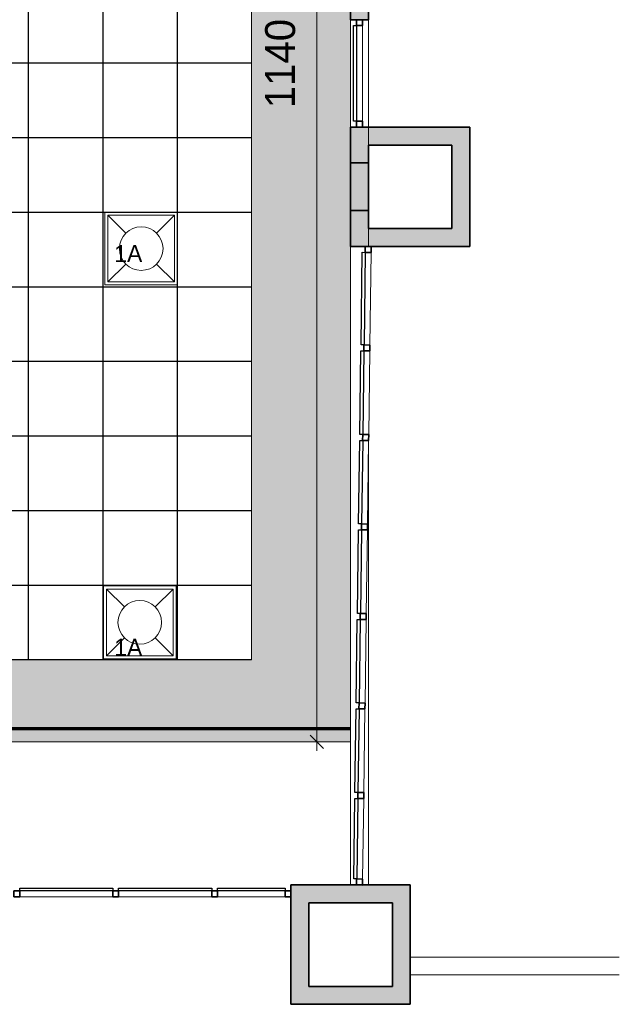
# Model space of a CAD drawing. Header units: metres. Extents: x -31 to 96, y -24 to 31.
# Tile 128 of 155: x 19.94 to 24.97, y -13.51 to -5.26. Entities that reach past the tile are written whole.
import ezdxf

# ---------------------------------------------------------------- set-up
doc = ezdxf.new("R2010")
doc.units = ezdxf.units.M
for name, color, linetype, lineweight in [('A-ANNO-DIMS', 211, 'Continuous', 9), ('A-ANNO-DIMS-75', 211, 'Continuous', 9), ('A-CLNG', 13, 'Continuous', 18), ('A-CLNG-PATT', 13, 'Continuous', 18), ('A-DETL-WIDE', 214, 'Continuous', 70), ('A-FLOR', 192, 'Continuous', 18), ('A-GLAZ-CURT', 52, 'Continuous', 18), ('A-GLAZ-CWMG', 51, 'Continuous', 18), ('A-WALL', 113, 'Continuous', 18), ('A-WALL-PATT', 111, 'Continuous', 35), ('E-LITE-EQPM', 33, 'Continuous', 18), ('G-ANNO-TEXT', 231, 'Continuous', 9)]:
    doc.layers.add(name, color=color, linetype=linetype, lineweight=lineweight)
doc.styles.add('Century Gothic', font='GOTHIC.TTF', dxfattribs={"height": 0.143711})
doc.styles.add('Century Gothic_1', font='GOTHIC.TTF', dxfattribs={"height": 0.251495})
doc.dimstyles.new('_Cotas_detalhamento_3_5_mm', dxfattribs={"dimscale": 0.3048, "dimtxt": 0.2625, "dimasz": 0.369094, "dimexe": 0.246063, "dimexo": 0.738189, "dimgap": 0.369094, "dimtad": 1, "dimdec": 0, "dimlfac": 100, "dimzin": 0, "dimdsep": 46, "dimtxsty": 'Century Gothic_1', "dimblk1": 'OBLIQUE', "dimblk2": 'OBLIQUE', "dimsah": 1, "dimcen": 0.09, "dimdle": 0.246063, "dimazin": 0, "dimtfac": 1, "dimtdec": 4, "dimtix": 1, "dimtmove": 0, "dimatfit": 3, "dimfxl": 1, "dimtvp": 1, "dimtolj": 1, "dimtzin": 0, "dimarcsym": 2})

# ---------------------------------------------------------------- blocks, each defined once
blk = doc.blocks.new('Montante retangular - 50 x 150 mm-1159002-PLANTA DE TETO - LUMINOTÉCNICO')
at = {"layer": 'A-GLAZ-CWMG'}
blk.add_line((22.8749, -7.9904), (22.8855, -7.2149), dxfattribs=at)
blk = doc.blocks.new('Montante retangular - 50 x 150 mm-965655-PLANTA DE TETO - LUMINOTÉCNICO')
at = {"layer": 'A-GLAZ-CWMG'}
blk.add_line((22.8134, -12.4649), (22.8227, -11.79), dxfattribs=at)
blk = doc.blocks.new('Montante retangular - 50 x 150 mm-965672-PLANTA DE TETO - LUMINOTÉCNICO')
at = {"layer": 'A-GLAZ-CWMG'}
blk.add_line((22.8234, -11.74), (22.833, -11.0401), dxfattribs=at)
blk = doc.blocks.new('Montante retangular - 50 x 150 mm-1803036-PLANTA DE TETO - LUMINOTÉCNICO')
at = {"layer": 'A-GLAZ-CWMG', "lineweight": 35}
for p, q in [((-0.05, 0.025), (0, 0.025)), ((-0.05, -0.025), (-0.05, 0.025)), ((0, 0.025), (0, -0.025)), ((0, -0.025), (-0.05, -0.025))]:
    blk.add_line(p, q, dxfattribs=at)
blk = doc.blocks.new('Montante retangular - 50 x 150 mm-941949-PLANTA DE TETO - LUMINOTÉCNICO')
at = {"layer": 'A-GLAZ-CWMG'}
blk.add_line((22.8127, -6.1146), (22.8127, -5.3146), dxfattribs=at)
blk = doc.blocks.new('Montante retangular - 50 x 150 mm-1802837-PLANTA DE TETO - LUMINOTÉCNICO')
at = {"layer": 'A-GLAZ-CWMG', "lineweight": 35}
for p, q in [((-0.05, 0.025), (0, 0.025)), ((-0.05, -0.025), (-0.05, 0.025)), ((0, 0.025), (0, -0.025)), ((0, -0.025), (-0.05, -0.025))]:
    blk.add_line(p, q, dxfattribs=at)
blk = doc.blocks.new('Painel do sistema - Envidraçado-165823-PLANTA DE TETO - LUMINOTÉCNICO')
at = {"layer": 'A-GLAZ-CURT', "lineweight": 25}
for p, q in [((-0.39, 0.0245), (-0.39, 0.0495)), ((-0.39, 0.0495), (0.39, 0.0495)), ((0.39, 0.0245), (-0.39, 0.0245)), ((0.39, 0.0495), (0.39, 0.0245))]:
    blk.add_line(p, q, dxfattribs=at)
blk = doc.blocks.new('Painel do sistema - Envidraçado-2051386-PLANTA DE TETO - LUMINOTÉCNICO')
at = {"layer": 'A-GLAZ-CURT', "lineweight": 25}
for p, q in [((-0.2825, 0.0245), (-0.2825, 0.0495)), ((-0.2825, 0.0495), (0.2825, 0.0495)), ((0.2825, 0.0245), (-0.2825, 0.0245)), ((0.2825, 0.0495), (0.2825, 0.0245))]:
    blk.add_line(p, q, dxfattribs=at)
blk = doc.blocks.new('Montante retangular - 50 x 150 mm-165979-PLANTA DE TETO - LUMINOTÉCNICO')
at = {"layer": 'A-GLAZ-CWMG', "lineweight": 35}
for p, q in [((0, 0.025), (-0.05, 0.025)), ((-0.05, 0.025), (-0.05, -0.025)), ((0, -0.025), (0, 0.025)), ((-0.05, -0.025), (0, -0.025))]:
    blk.add_line(p, q, dxfattribs=at)
blk = doc.blocks.new('Montante retangular - 50 x 150 mm-165977-PLANTA DE TETO - LUMINOTÉCNICO')
at = {"layer": 'A-GLAZ-CWMG', "lineweight": 35}
for p, q in [((0.025, 0.025), (-0.025, 0.025)), ((-0.025, 0.025), (-0.025, -0.025)), ((0.025, -0.025), (0.025, 0.025)), ((-0.025, -0.025), (0.025, -0.025))]:
    blk.add_line(p, q, dxfattribs=at)
blk = doc.blocks.new('Montante retangular - 50 x 150 mm-165958-PLANTA DE TETO - LUMINOTÉCNICO')
at = {"layer": 'A-GLAZ-CWMG'}
blk.add_line((1.1077, -12.6146), (1.8877, -12.6146), dxfattribs=at)
blk = doc.blocks.new('Montante retangular - 50 x 150 mm-2051384-PLANTA DE TETO - LUMINOTÉCNICO')
at = {"layer": 'A-GLAZ-CWMG'}
blk.add_line((21.5977, -12.6146), (22.1627, -12.6146), dxfattribs=at)
blk = doc.blocks.new('Painel do sistema - Envidraçado-1803037-PLANTA DE TETO - LUMINOTÉCNICO')
at = {"layer": 'A-GLAZ-CURT', "lineweight": 25}
for p, q in [((-0.3375, 0.0245), (-0.3375, 0.0495)), ((-0.3375, 0.0495), (0.3375, 0.0495)), ((0.3375, 0.0245), (-0.3375, 0.0245)), ((0.3375, 0.0495), (0.3375, 0.0245))]:
    blk.add_line(p, q, dxfattribs=at)
blk = doc.blocks.new('Painel do sistema - Envidraçado-1803038-PLANTA DE TETO - LUMINOTÉCNICO')
at = {"layer": 'A-GLAZ-CURT', "lineweight": 25}
for p, q in [((-0.35, 0.0245), (-0.35, 0.0495)), ((-0.35, 0.0495), (0.35, 0.0495)), ((0.35, 0.0245), (-0.35, 0.0245)), ((0.35, 0.0495), (0.35, 0.0245))]:
    blk.add_line(p, q, dxfattribs=at)
blk = doc.blocks.new('Painel do sistema - Envidraçado-1803039-PLANTA DE TETO - LUMINOTÉCNICO')
at = {"layer": 'A-GLAZ-CURT', "lineweight": 25}
for p, q in [((-0.3878, 0.0245), (-0.3878, 0.0495)), ((-0.3878, 0.0495), (0.3878, 0.0495)), ((0.3878, 0.0245), (-0.3878, 0.0245)), ((0.3878, 0.0495), (0.3878, 0.0245))]:
    blk.add_line(p, q, dxfattribs=at)
blk = doc.blocks.new('Montante retangular - 50 x 150 mm-1803040-PLANTA DE TETO - LUMINOTÉCNICO')
at = {"layer": 'A-GLAZ-CWMG', "lineweight": 35}
for p, q in [((0, 0.025), (-0.05, 0.025)), ((-0.05, 0.025), (-0.05, -0.025)), ((0, -0.025), (0, 0.025)), ((-0.05, -0.025), (0, -0.025))]:
    blk.add_line(p, q, dxfattribs=at)
blk = doc.blocks.new('Montante retangular - 50 x 150 mm-1803035-PLANTA DE TETO - LUMINOTÉCNICO')
at = {"layer": 'A-GLAZ-CWMG', "lineweight": 35}
for p, q in [((0.025, 0.025), (-0.025, 0.025)), ((-0.025, 0.025), (-0.025, -0.025)), ((0.025, -0.025), (0.025, 0.025)), ((-0.025, -0.025), (0.025, -0.025))]:
    blk.add_line(p, q, dxfattribs=at)
blk = doc.blocks.new('Painel do sistema - Envidraçado-1802891-PLANTA DE TETO - LUMINOTÉCNICO')
at = {"layer": 'A-GLAZ-CURT', "lineweight": 25}
for p, q in [((-0.4, 0.0245), (-0.4, 0.0495)), ((-0.4, 0.0495), (0.4, 0.0495)), ((0.4, 0.0245), (-0.4, 0.0245)), ((0.4, 0.0495), (0.4, 0.0245))]:
    blk.add_line(p, q, dxfattribs=at)
blk = doc.blocks.new('Montante retangular - 50 x 150 mm-1802839-PLANTA DE TETO - LUMINOTÉCNICO')
at = {"layer": 'A-GLAZ-CWMG', "lineweight": 35}
for p, q in [((0, 0.025), (-0.05, 0.025)), ((-0.05, 0.025), (-0.05, -0.025)), ((0, -0.025), (0, 0.025)), ((-0.05, -0.025), (0, -0.025))]:
    blk.add_line(p, q, dxfattribs=at)
blk = doc.blocks.new('Luminária comercial - Parabólica quadrada - 0600x0600 mm_2 Lâmpadas_ - 120V-V49-PLANTA DE TETO - LUMINOTÉCNICO')
at = {"layer": 'E-LITE-EQPM', "color": 84}
for p, q in [((-0.2981, 0.3389), (-0.2981, -0.2199)), ((0.2607, 0.3389), (-0.2981, 0.3389)), ((-0.2981, 0.3389), (-0.148, 0.1888)), ((0.2607, 0.3389), (-0.2981, 0.3389)), ((-0.2981, 0.3389), (-0.2981, -0.2199)), ((0.1106, 0.1888), (0.2607, 0.3389)), ((0.2607, -0.2199), (0.2607, 0.3389)), ((0.2607, -0.2199), (0.2607, 0.3389)), ((-0.148, -0.0698), (-0.2981, -0.2199)), ((0.2607, -0.2199), (0.1106, -0.0698)), ((-0.2981, -0.2199), (0.2607, -0.2199)), ((-0.2981, -0.2199), (0.2607, -0.2199))]:
    blk.add_line(p, q, dxfattribs=at)
for start, end in [(0, 180), (180, 0)]:
    blk.add_arc((-0.0187, 0.0595), 0.1829, start, end, dxfattribs=at)
blk = doc.blocks.new('Luminária comercial - Parabólica quadrada - 0600x0600 mm_2 Lâmpadas_ - 120V-V47-PLANTA DE TETO - LUMINOTÉCNICO')
at = {"layer": 'E-LITE-EQPM', "color": 84}
for p, q in [((-0.2981, -0.3389), (-0.2981, 0.2199)), ((-0.2981, 0.2199), (0.2607, 0.2199)), ((-0.148, 0.0698), (-0.2981, 0.2199)), ((-0.2981, -0.3389), (-0.2981, 0.2199)), ((-0.2981, 0.2199), (0.2607, 0.2199)), ((0.2607, 0.2199), (0.1106, 0.0698)), ((0.2607, 0.2199), (0.2607, -0.3389)), ((0.2607, 0.2199), (0.2607, -0.3389)), ((-0.2981, -0.3389), (-0.148, -0.1888)), ((0.1106, -0.1888), (0.2607, -0.3389)), ((0.2607, -0.3389), (-0.2981, -0.3389)), ((0.2607, -0.3389), (-0.2981, -0.3389))]:
    blk.add_line(p, q, dxfattribs=at)
for start, end in [(360, 180), (180, 360)]:
    blk.add_arc((-0.0187, -0.0595), 0.1829, start, end, dxfattribs=at)
blk = doc.blocks.new('DIMBLOCK13-PLANTA DE TETO - LUMINOTÉCNICO')
at = {"layer": 'A-ANNO-DIMS-75'}
for p, q in [((22.6172, 0.0854), (22.3555, 0.0854)), ((22.4305, 0.1604), (22.4305, -11.3896)), ((22.4305, 0.0854), (22.6172, 0.0854)), ((22.285, -11.3146), (22.5055, -11.3146)), ((22.4305, -11.3146), (22.285, -11.3146))]:
    blk.add_line(p, q, dxfattribs=at)
at = {"layer": 'A-ANNO-DIMS-75', "lineweight": 18}
for p, q in [((22.4305, 0.0854), (22.3742, 0.1417)), ((22.4305, 0.0854), (22.4867, 0.0292)), ((22.4305, -11.3146), (22.3742, -11.2583)), ((22.4305, -11.3146), (22.4867, -11.3708))]:
    blk.add_line(p, q, dxfattribs=at)
at = {"layer": 'A-ANNO-DIMS-75', "color": 0, "insert": (21.9957, -6.0063), "char_height": 0.25149, "width": 0.94, "attachment_point": 1, "rotation": 90, "line_spacing_factor": 0.984117, "style": 'Century Gothic_1'}
blk.add_mtext('1140', dxfattribs=at)
blk = doc.blocks.new('_Oblique')
at = {"color": 0, "linetype": 'ByBlock', "lineweight": -2}
blk.add_line((-0.5, -0.5), (0.5, 0.5), dxfattribs=at)

msp = doc.modelspace()

# ---------------------------------------------------------------- hatches: boundary and pattern name
at = {"layer": 'A-CLNG-PATT'}
h = msp.add_hatch(color=256, dxfattribs=at)
h.paths.add_polyline_path([(-6.6404, -12.4746), (-3.3373, -12.4746), (-3.3373, -9.5146), (-8.7973, -9.5146), (-8.7973, -12.4746)], flags=0)
h.paths.add_polyline_path([(-8.5625, -12.2486), (-8.5625, -9.7486), (-3.5625, -9.7486), (-3.5625, -12.2486), (-6.6404, -12.2486)], flags=0)
h.paths.add_polyline_path([(3.8951, -11.3146), (22.7127, -11.3146), (22.7127, 0.0854), (-1.7433, 0.0854), (-2.8749, 1.1263), (-3.661, 0.2716), (-3.661, -2.0082), (-4.9156, -3.3939), (-6.4723, -1.9845), (-9.8829, -5.7511), (-9.8829, -9.3146), (-8.7973, -9.3146), (-8.7973, -9.3646), (-3.1873, -9.3646), (-3.1873, -11.3146), (0.3833, -11.3146)], flags=0)
h.paths.add_polyline_path([(3.8951, -10.6269), (-2.4873, -10.6269), (-2.4873, -8.7646), (-6.8628, -8.7646), (-6.8628, -3.7481), (-2.4835, -3.7481), (-2.4835, -0.6269), (21.8827, -0.6269), (21.8827, -10.6269), (10.9188, -10.6269)], flags=0)
h.paths.add_polyline_path([(-7.0843, -8.3761), (-7.2343, -8.3761), (-7.2343, -8.2161), (-7.0743, -8.2161), (-7.0743, -8.3761), (-7.0794, -8.3761)], flags=0)
h.paths.add_polyline_path([(-9.413, -8.3561), (-9.4793, -8.3561), (-9.4793, -8.1961), (-9.3193, -8.1961), (-9.3193, -8.3561), (-9.3822, -8.3561)], flags=0)
h.paths.add_polyline_path([(-7.1408, -6.5728), (-7.2343, -6.5728), (-7.2343, -6.4128), (-7.0743, -6.4128), (-7.0743, -6.5728), (-7.1406, -6.5728)], flags=0)
h.paths.add_polyline_path([(-9.3858, -6.5528), (-9.4793, -6.5528), (-9.4793, -6.3928), (-9.3193, -6.3928), (-9.3193, -6.5528), (-9.3856, -6.5528)], flags=0)
h.paths.add_polyline_path([(-8.9615, -5.4425), (-9.0746, -5.3294), (-8.9615, -5.2163), (-8.8484, -5.3294), (-8.9614, -5.4425)], flags=0)
h.paths.add_polyline_path([(-8.1559, -4.5528), (-8.269, -4.4397), (-8.1559, -4.3265), (-8.0428, -4.4397), (-8.1488, -4.5457)], flags=0)
h.paths.add_polyline_path([(-7.3505, -3.6632), (-7.4636, -3.5501), (-7.3505, -3.4369), (-7.2374, -3.5501), (-7.3434, -3.6561)], flags=0)
h.paths.add_polyline_path([(-5.6556, -3.5791), (-5.7687, -3.466), (-5.6556, -3.3528), (-5.5429, -3.4664), (-5.6421, -3.5656)], flags=0)
h.paths.add_polyline_path([(-4.4243, -3.4859), (-4.5374, -3.3728), (-4.4243, -3.2596), (-4.3111, -3.3728), (-4.4172, -3.4788)], flags=0)
h.paths.add_polyline_path([(-6.5451, -2.7736), (-6.6582, -2.6605), (-6.5451, -2.5474), (-6.432, -2.6605), (-6.538, -2.7666)], flags=0)
h.paths.add_polyline_path([(-3.6188, -2.5964), (-3.732, -2.4832), (-3.6188, -2.3701), (-3.5057, -2.4832), (-3.6118, -2.5893)], flags=0)
h.paths.add_polyline_path([(-3.8445, 0.3946), (-2.2232, 2.1572), (-2.2311, 2.1645), (-2.1295, 2.2749), (-1.4886, 1.6854), (-1.2973, 1.6854), (-1.2973, 5.1854), (-1.6773, 5.1854), (-1.6773, 5.2854), (-4.4773, 5.2854), (-4.4773, 5.1154), (-5.0773, 5.1154), (-5.0773, 4.875), (-4.8514, 4.6492), (-6.3807, 2.9308), (-3.9554, 0.5054), (-3.8609, 0.5054), (-3.8609, 0.411)], flags=0)
h.paths.add_polyline_path([(-3.9787, 0.8032), (-4.0947, 0.9134), (-3.9849, 1.029), (-3.8693, 0.9192), (-3.9753, 0.8068)], flags=0)
h.paths.add_polyline_path([(-4.6128, 1.4373), (-4.7288, 1.5475), (-4.619, 1.6631), (-4.5034, 1.5533), (-4.6041, 1.4465)], flags=0)
h.paths.add_polyline_path([(-5.2492, 2.0737), (-5.3652, 2.1839), (-5.2554, 2.2995), (-5.1398, 2.1897), (-5.2381, 2.0854)], flags=0)
h.paths.add_polyline_path([(-3.8574, 2.5792), (-4.2885, 3.0102), (-3.8574, 3.4413), (-3.4264, 3.0102), (-3.5752, 2.8614)], flags=0)
h.paths.add_polyline_path([(-5.8856, 2.7101), (-6.0016, 2.8203), (-5.8918, 2.9359), (-5.7762, 2.8261), (-5.8769, 2.7193)], flags=0)
h.paths.add_polyline_path([(-1.7562, 2.7554), (-1.8273, 2.7554), (-1.8273, 2.9154), (-1.6673, 2.9154), (-1.6676, 2.7554), (-1.7272, 2.7554)], flags=0)
h.paths.add_polyline_path([(-1.6953, 3.7554), (-1.8273, 3.7554), (-1.8273, 3.9154), (-1.6673, 3.9154), (-1.6673, 3.7554), (-1.6846, 3.7554)], flags=0)
h.paths.add_polyline_path([(-1.7213, 4.7554), (-1.8273, 4.7554), (-1.8273, 4.9154), (-1.6673, 4.9154), (-1.6673, 4.7554), (-1.711, 4.7554)], flags=0)
h.paths.add_polyline_path([(-2.6673, 4.7554), (-2.8273, 4.7554), (-2.8273, 4.9154), (-2.6673, 4.9154), (-2.6673, 4.7654)], flags=0)
h.paths.add_polyline_path([(-3.8173, 4.7554), (-3.8273, 4.7554), (-3.8273, 4.9154), (-3.6673, 4.9154), (-3.6673, 4.7554), (-3.7973, 4.7554)], flags=0)
at = {"layer": 'A-CLNG-PATT', "lineweight": 25}
h = msp.add_hatch(dxfattribs=at)
h.set_pattern_fill('FP_2', color=256, style=0, pattern_type=2)
h.set_pattern_definition([(180, (12.512, -5.627), (8e-17, 0.625), []), (90, (12.512, -5.627), (0.625, -4e-17), [])])
h.paths.add_polyline_path([(8.7366, -10.6269), (21.8827, -10.6269), (21.8827, -0.6269), (-2.4835, -0.6269), (-2.4835, -3.7527), (-6.8628, -3.7527), (-6.8628, -8.7646), (-2.4873, -8.7646), (-2.4873, -10.6269), (-2.4833, -10.6269), (-2.4833, -10.0176), (-1.8737, -10.0176), (-1.8737, -10.6269), (8.7043, -10.6269)], flags=0)
h.paths.add_polyline_path([(1.2617, -10.6192), (1.2617, -10.0096), (1.8713, -10.0096), (1.8713, -10.6192), (1.5498, -10.6192)], flags=0)
h.paths.add_polyline_path([(5.0124, -10.6192), (5.0124, -10.0096), (5.622, -10.0096), (5.622, -10.6192)], flags=0)
h.paths.add_polyline_path([(17.9424, -10.6192), (17.5151, -10.6192), (17.5151, -10.0096), (18.1247, -10.0096), (18.1247, -10.6192), (18.1218, -10.6192)], flags=0)
h.paths.add_polyline_path([(14.9866, -10.6192), (14.377, -10.6192), (14.377, -10.0096), (14.9866, -10.0096)], flags=0)
h.paths.add_polyline_path([(20.652, -10.6192), (20.6401, -10.6192), (20.6401, -10.0096), (21.2497, -10.0096), (21.2497, -10.6192)], flags=0)
h.paths.add_polyline_path([(8.7366, -10.6192), (8.127, -10.6192), (8.127, -10.0096), (8.7366, -10.0096)], flags=0)
h.paths.add_polyline_path([(11.2774, -10.6192), (11.2774, -10.0096), (11.887, -10.0096), (11.887, -10.6192)], flags=0)
h.paths.add_polyline_path([(-5.859, -8.3844), (-5.989, -8.3837), (-5.989, -8.2244), (-5.829, -8.2244), (-5.829, -8.3844), (-5.839, -8.3844)], flags=0)
h.paths.add_polyline_path([(-4.709, -8.3844), (-4.739, -8.3844), (-4.739, -8.2244), (-4.579, -8.2244), (-4.579, -8.3844), (-4.609, -8.3844)], flags=0)
h.paths.add_polyline_path([(-3.3457, -8.3844), (-3.489, -8.3844), (-3.489, -8.2244), (-3.329, -8.2244), (-3.3295, -8.3844), (-3.339, -8.3844)], flags=0)
h.paths.add_polyline_path([(2.8324, -8.3844), (2.7565, -8.3844), (2.7565, -8.2244), (2.9165, -8.2244), (2.9165, -8.3844), (2.8865, -8.3844)], flags=0)
h.paths.add_polyline_path([(-0.9439, -8.3844), (-0.9935, -8.3844), (-0.9935, -8.2244), (-0.8335, -8.2244), (-0.8335, -8.3844), (-0.9297, -8.3844)], flags=0)
h.paths.add_polyline_path([(1.5675, -8.3844), (1.5065, -8.3844), (1.5065, -8.2244), (1.6665, -8.2244), (1.6665, -8.3844), (1.581, -8.3844)], flags=0)
h.paths.add_polyline_path([(0.3733, -8.3844), (0.2565, -8.3844), (0.2565, -8.2244), (0.4165, -8.2244), (0.4165, -8.3844), (0.3815, -8.3844)], flags=0)
h.paths.add_polyline_path([(2.1359, -7.8944), (2.0577, -7.8883), (1.9814, -7.87), (1.9089, -7.8399), (1.841, -7.7981), (1.7817, -7.7472), (1.7314, -7.6883), (1.6904, -7.6214), (1.6604, -7.549), (1.6455, -7.4869), (1.274, -7.4869), (1.2577, -7.5524), (1.2291, -7.6214), (1.1881, -7.6883), (1.1371, -7.748), (1.0775, -7.799), (1.0106, -7.8399), (0.9381, -7.87), (0.8587, -7.8885), (0.7836, -7.8944), (0.7054, -7.8883), (0.6291, -7.87), (0.5566, -7.8399), (0.4887, -7.7981), (0.4294, -7.7472), (0.3791, -7.6883), (0.3365, -7.6177), (0.3081, -7.549), (0.2897, -7.4727), (0.2836, -7.3944), (0.2897, -7.3162), (0.3095, -7.2365), (0.3381, -7.1675), (0.3791, -7.1006), (0.43, -7.0409), (0.4897, -6.9899), (0.5566, -6.9489), (0.6291, -6.9189), (0.7085, -6.9004), (0.7836, -6.8944), (0.8618, -6.9006), (0.9381, -6.9189), (1.0106, -6.9489), (1.0784, -6.9907), (1.1378, -7.0417), (1.1888, -7.1017), (1.2173, -7.1482), (1.2173, -6.8773), (1.8269, -6.8773), (1.827, -7.0027), (1.842, -6.9899), (1.9089, -6.9489), (1.9814, -6.9189), (2.0608, -6.9004), (2.1392, -6.8947), (2.2141, -6.9006), (2.2904, -6.9189), (2.3629, -6.9489), (2.4307, -6.9907), (2.4901, -7.0417), (2.5411, -7.1017), (2.5814, -7.1675), (2.6114, -7.2399), (2.63, -7.3191), (2.6359, -7.3944), (2.6297, -7.4727), (2.61, -7.5524), (2.5814, -7.6214), (2.5404, -7.6883), (2.4894, -7.748), (2.4298, -7.799), (2.3587, -7.8417), (2.2904, -7.87), (2.211, -7.8885), (2.1392, -7.8942)], flags=0)
h.paths.add_polyline_path([(-0.5691, -7.8944), (-0.6473, -7.8883), (-0.7236, -7.87), (-0.7961, -7.8399), (-0.864, -7.7981), (-0.9233, -7.7472), (-0.9736, -7.6883), (-1.0146, -7.6214), (-1.0446, -7.549), (-1.063, -7.4727), (-1.0691, -7.3944), (-1.063, -7.3162), (-1.0432, -7.2365), (-1.0146, -7.1675), (-0.9736, -7.1006), (-0.9227, -7.0409), (-0.863, -6.9899), (-0.7961, -6.9489), (-0.7236, -6.9189), (-0.6418, -6.9002), (-0.5691, -6.8944), (-0.4909, -6.9006), (-0.4146, -6.9189), (-0.3421, -6.9489), (-0.2752, -6.99), (-0.2149, -7.0417), (-0.1639, -7.1017), (-0.1236, -7.1675), (-0.0936, -7.2399), (-0.0753, -7.3162), (-0.0691, -7.3944), (-0.0753, -7.4727), (-0.095, -7.5524), (-0.1236, -7.6214), (-0.1646, -7.6883), (-0.2156, -7.748), (-0.2752, -7.799), (-0.3421, -7.8399), (-0.4146, -7.87), (-0.4947, -7.8886), (-0.5543, -7.8933)], flags=0)
h.paths.add_polyline_path([(-3.4206, -7.8944), (-3.4988, -7.8883), (-3.5751, -7.87), (-3.6476, -7.8399), (-3.7155, -7.7981), (-3.7749, -7.7472), (-3.8251, -7.6883), (-3.8661, -7.6214), (-3.8962, -7.549), (-3.9145, -7.4727), (-3.9206, -7.3944), (-3.9145, -7.3162), (-3.8947, -7.2365), (-3.8661, -7.1675), (-3.8251, -7.1006), (-3.7742, -7.0409), (-3.7145, -6.9899), (-3.6476, -6.9489), (-3.5751, -6.9189), (-3.4957, -6.9004), (-3.4197, -6.8945), (-3.3424, -6.9006), (-3.2661, -6.9189), (-3.1936, -6.9489), (-3.1267, -6.9899), (-3.0664, -7.0417), (-3.0154, -7.1017), (-2.9751, -7.1675), (-2.9451, -7.2399), (-2.9268, -7.3162), (-2.9206, -7.3944), (-2.9268, -7.4727), (-2.9465, -7.5524), (-2.9751, -7.6214), (-3.0161, -7.6883), (-3.0671, -7.748), (-3.1285, -7.8001), (-3.1936, -7.8399), (-3.2661, -7.87), (-3.3455, -7.8885), (-3.4118, -7.8938)], flags=0)
h.paths.add_polyline_path([(-4.7729, -7.8944), (-4.8511, -7.8883), (-4.9274, -7.87), (-4.9999, -7.8399), (-5.0678, -7.7981), (-5.1272, -7.7472), (-5.1774, -7.6883), (-5.2184, -7.6214), (-5.2485, -7.549), (-5.2668, -7.4727), (-5.2729, -7.3944), (-5.2668, -7.3162), (-5.247, -7.2365), (-5.2184, -7.1675), (-5.1774, -7.1006), (-5.1265, -7.0409), (-5.0668, -6.9899), (-4.9999, -6.9489), (-4.9274, -6.9189), (-4.848, -6.9004), (-4.7729, -6.8944), (-4.6947, -6.9006), (-4.6184, -6.9189), (-4.5459, -6.9489), (-4.4781, -6.9907), (-4.4187, -7.0417), (-4.3677, -7.1017), (-4.3274, -7.1675), (-4.2974, -7.2399), (-4.2789, -7.3191), (-4.2729, -7.3944), (-4.2791, -7.4727), (-4.2988, -7.5524), (-4.3274, -7.6214), (-4.3684, -7.6883), (-4.4194, -7.748), (-4.479, -7.799), (-4.5459, -7.8399), (-4.6184, -7.87), (-4.6978, -7.8885), (-4.7582, -7.8933)], flags=0)
h.paths.add_polyline_path([(-6.1206, -7.8944), (-6.2014, -7.8877), (-6.2751, -7.87), (-6.3476, -7.8399), (-6.4155, -7.7981), (-6.4749, -7.7472), (-6.5251, -7.6883), (-6.5661, -7.6214), (-6.5962, -7.549), (-6.6145, -7.4727), (-6.6206, -7.3944), (-6.6145, -7.3162), (-6.5947, -7.2365), (-6.5661, -7.1675), (-6.5251, -7.1006), (-6.4742, -7.0409), (-6.4145, -6.9899), (-6.3476, -6.9489), (-6.2751, -6.9189), (-6.1957, -6.9004), (-6.1167, -6.8948), (-6.0424, -6.9006), (-5.9661, -6.9189), (-5.8926, -6.9496), (-5.8258, -6.9907), (-5.7664, -7.0417), (-5.7154, -7.1017), (-5.6751, -7.1675), (-5.6451, -7.2399), (-5.6266, -7.3191), (-5.6206, -7.3944), (-5.6268, -7.4727), (-5.6465, -7.5524), (-5.6751, -7.6214), (-5.7161, -7.6883), (-5.7671, -7.748), (-5.8267, -7.799), (-5.8988, -7.8421), (-5.9661, -7.87), (-6.0455, -7.8885), (-6.1059, -7.8933)], flags=0)
h.paths.add_polyline_path([(-2.2506, -7.4943), (-2.5126, -7.4943), (-2.5126, -6.8847), (-1.903, -6.8847), (-1.903, -7.4943)], flags=0)
h.paths.add_polyline_path([(5.0124, -7.4943), (5.0124, -6.8847), (5.622, -6.8847), (5.622, -7.4943)], flags=0)
h.paths.add_polyline_path([(11.887, -7.4943), (11.2774, -7.4943), (11.2774, -6.8847), (11.887, -6.8847)], flags=0)
h.paths.add_polyline_path([(14.377, -7.4943), (14.377, -6.8847), (14.9866, -6.8847), (14.9866, -7.4943)], flags=0)
h.paths.add_polyline_path([(8.7366, -7.4943), (8.127, -7.4943), (8.127, -6.8847), (8.7366, -6.8847)], flags=0)
h.paths.add_polyline_path([(21.2616, -7.4873), (20.652, -7.4873), (20.652, -6.8777), (21.2616, -6.8777)], flags=0)
h.paths.add_polyline_path([(17.527, -7.4873), (17.527, -6.8777), (18.1366, -6.8777), (18.1366, -7.4873), (17.9424, -7.4873)], flags=0)
h.paths.add_polyline_path([(-5.9636, -6.5844), (-5.989, -6.5844), (-5.989, -6.4244), (-5.829, -6.4244), (-5.829, -6.5844), (-5.961, -6.5844)], flags=0)
h.paths.add_polyline_path([(-4.685, -6.5844), (-4.739, -6.5844), (-4.739, -6.4244), (-4.579, -6.4244), (-4.579, -6.5844), (-4.6847, -6.5844)], flags=0)
h.paths.add_polyline_path([(-3.3722, -6.5844), (-3.489, -6.5844), (-3.489, -6.4244), (-3.329, -6.4244), (-3.329, -6.5844), (-3.3675, -6.5844)], flags=0)
h.paths.add_polyline_path([(2.9165, -6.5844), (2.7565, -6.5844), (2.7565, -6.4244), (2.9165, -6.4253), (2.9165, -6.5744)], flags=0)
h.paths.add_polyline_path([(-0.9267, -6.5844), (-0.9935, -6.5844), (-0.9935, -6.4244), (-0.8335, -6.4244), (-0.8335, -6.5844), (-0.9135, -6.5844)], flags=0)
h.paths.add_polyline_path([(1.6354, -6.5844), (1.5065, -6.5844), (1.5065, -6.4244), (1.6665, -6.4244), (1.6665, -6.5844), (1.6365, -6.5844)], flags=0)
h.paths.add_polyline_path([(0.3108, -6.5844), (0.2565, -6.5844), (0.2565, -6.4244), (0.4165, -6.4244), (0.4165, -6.5844), (0.3231, -6.5844)], flags=0)
h.paths.add_polyline_path([(-0.8063, -4.8648), (-1.2863, -4.8648), (-1.2863, -4.3848), (-0.8063, -4.3848), (-0.8063, -4.5927), (-0.7323, -4.5927), (-0.7316, -4.5399), (-0.5523, -4.5399), (-0.5523, -4.7399), (-0.7323, -4.7399), (-0.7323, -4.6827), (-0.8063, -4.6827), (-0.8063, -4.77)], flags=0)
h.paths.add_polyline_path([(-1.4233, -4.7237), (-1.6033, -4.7237), (-1.6033, -4.5237), (-1.4233, -4.5237), (-1.4233, -4.5766), (-1.326, -4.5766), (-1.326, -4.6666), (-1.4233, -4.6666), (-1.4233, -4.6705)], flags=0)
h.paths.add_polyline_path([(-0.6018, -4.6866), (-0.6018, -4.5866), (-0.6918, -4.5866), (-0.6918, -4.6866), (-0.605, -4.6866)], flags=0)
h.paths.add_polyline_path([(-1.4639, -4.6705), (-1.4639, -4.5705), (-1.5539, -4.5705), (-1.5539, -4.6705), (-1.5506, -4.6705)], flags=0)
h.paths.add_polyline_path([(-2.4827, -4.3773), (-2.4827, -3.7677), (-1.8731, -3.7677), (-1.8731, -4.3773), (-1.903, -4.3773)], flags=0)
h.paths.add_polyline_path([(1.2467, -4.3693), (1.2367, -4.3693), (1.2367, -3.7597), (1.8463, -3.7597), (1.8463, -4.3693), (1.5605, -4.3693)], flags=0)
h.paths.add_polyline_path([(5.0124, -4.3693), (5.0124, -3.7597), (5.622, -3.7597), (5.622, -4.3693), (5.0224, -4.3693)], flags=0)
h.paths.add_polyline_path([(20.652, -4.3693), (20.6401, -4.3693), (20.6401, -3.7597), (21.2497, -3.7597), (21.2497, -4.3693)], flags=0)
h.paths.add_polyline_path([(17.9424, -4.3693), (17.5151, -4.3693), (17.5151, -3.7597), (18.1247, -3.7597), (18.1247, -4.3693)], flags=0)
h.paths.add_polyline_path([(8.127, -4.3693), (8.127, -3.7597), (8.7366, -3.7597), (8.7366, -4.3693)], flags=0)
h.paths.add_polyline_path([(11.887, -4.3693), (11.2774, -4.3693), (11.2774, -3.7597), (11.887, -3.7597)], flags=0)
h.paths.add_polyline_path([(14.377, -4.3693), (14.377, -3.7597), (14.9866, -3.7597), (14.9866, -4.3693)], flags=0)
h.paths.add_polyline_path([(-2.4827, -1.2523), (-2.4827, -0.6427), (-1.8731, -0.6427), (-1.8731, -1.2523)], flags=0)
h.paths.add_polyline_path([(1.8563, -1.2443), (1.2467, -1.2443), (1.2467, -0.6347), (1.8563, -0.6347)], flags=0)
h.paths.add_polyline_path([(18.1347, -1.2443), (17.5251, -1.2443), (17.5251, -0.6347), (18.1347, -0.6347)], flags=0)
h.paths.add_polyline_path([(21.2497, -1.2443), (20.6501, -1.2443), (20.6501, -0.6347), (21.2597, -0.6347), (21.2597, -1.2443)], flags=0)
h.paths.add_polyline_path([(5.622, -1.2443), (5.0224, -1.2443), (5.0224, -0.6347), (5.632, -0.6347), (5.632, -1.2443)], flags=0)
h.paths.add_polyline_path([(8.7366, -1.2443), (8.137, -1.2443), (8.137, -0.6347), (8.7466, -0.6347), (8.7466, -1.2443)], flags=0)
h.paths.add_polyline_path([(11.897, -1.2443), (11.2874, -1.2443), (11.2874, -0.6347), (11.897, -0.6347)], flags=0)
h.paths.add_polyline_path([(14.9866, -1.2443), (14.387, -1.2443), (14.387, -0.6347), (14.9966, -0.6347), (14.9966, -1.2443)], flags=0)
at = {"layer": 'A-WALL-PATT', "lineweight": 18}
h = msp.add_hatch(color=256, dxfattribs=at)
h.paths.add_polyline_path([(22.7127, -5.2646), (22.8627, -5.2646), (22.8627, -4.8454), (22.7127, -4.8454), (22.7127, -5.212)], flags=0)
h.paths.add_polyline_path([(22.8373, -2.7438), (22.8627, -2.7438), (22.8627, -2.1646), (22.7127, -2.1646), (22.7127, -2.7438), (22.723, -2.7438)], flags=0)
for points in [[(22.8627, -7.1646), (22.8627, -6.1646), (22.7127, -6.1646), (22.7127, -7.1646)], [(23.5627, -6.3146), (23.5627, -6.1646), (22.8627, -6.1646), (22.8627, -6.3146)], [(23.7127, -7.0146), (23.7127, -6.1646), (23.5627, -6.1646), (23.5627, -7.0146)], [(22.8627, -7.1646), (23.7127, -7.1646), (23.7127, -7.0146), (22.8627, -7.0146)], [(22.2127, -12.6646), (22.7877, -12.6646), (22.7877, -12.5146), (22.2127, -12.5146)], [(23.0627, -12.6646), (23.2127, -12.6646), (23.2127, -12.5146), (22.7877, -12.5146), (22.7877, -12.6646), (22.8627, -12.6646)], [(22.2127, -13.5146), (22.3627, -13.5146), (22.3627, -12.6646), (22.2127, -12.6646)], [(23.2127, -13.3646), (23.2127, -12.6646), (23.0627, -12.6646), (23.0627, -13.3646)], [(22.7127, -13.5146), (23.2127, -13.5146), (23.2127, -13.3646), (22.3627, -13.3646), (22.3627, -13.5146)]]:
    msp.add_hatch(color=256, dxfattribs=at).paths.add_polyline_path(points, flags=0)

# ---------------------------------------------------------------- linework, layer by layer
at = {"layer": 'A-CLNG'}
for p, q in [((21.8827, -10.6269), (21.8827, -0.6269)), ((21.2616, -6.8777), (20.652, -6.8777)), ((20.652, -6.8777), (20.652, -7.4873)), ((21.2616, -7.4873), (21.2616, -6.8777)), ((20.652, -7.4873), (21.2616, -7.4873)), ((21.2497, -10.0096), (20.6401, -10.0096)), ((20.6401, -10.0096), (20.6401, -10.6192)), ((21.2497, -10.6192), (21.2497, -10.0096)), ((21.8827, -10.6269), (-2.4873, -10.6269)), ((20.6401, -10.6192), (21.2497, -10.6192)), ((22.7127, -11.3146), (-3.1873, -11.3146))]:
    msp.add_line(p, q, dxfattribs=at)
at = {"layer": 'A-DETL-WIDE', "color": 104}
msp.add_line((-3.1873, -11.2046), (22.7127, -11.2046), dxfattribs=at)
at = {"layer": 'A-FLOR'}
for p, q in [((23.2127, -13.1184), (24.9661, -13.1184)), ((24.9661, -13.2684), (23.2127, -13.2684))]:
    msp.add_line(p, q, dxfattribs=at)
at = {"layer": 'A-WALL', "lineweight": 35}
for p, q in [((22.7127, -5.2646), (22.7127, -4.8454)), ((22.8627, -4.8454), (22.8627, -5.2646)), ((22.8627, -5.2646), (22.7127, -5.2646)), ((22.7127, -6.1646), (23.7127, -6.1646)), ((22.7127, -7.1646), (22.7127, -6.1646)), ((23.7127, -6.1646), (23.7127, -7.1646)), ((23.5627, -6.3146), (22.8627, -6.3146)), ((22.8627, -6.3146), (22.8627, -7.0146)), ((23.5627, -7.0146), (23.5627, -6.3146)), ((22.7127, -6.4646), (22.8627, -6.4646)), ((22.8627, -6.8646), (22.7127, -6.8646)), ((22.8627, -7.0146), (23.5627, -7.0146)), ((23.7127, -7.1646), (22.7127, -7.1646)), ((22.2127, -13.5146), (22.2127, -12.5146)), ((22.2127, -12.5146), (23.2127, -12.5146)), ((23.2127, -12.5146), (23.2127, -13.5146)), ((22.3627, -12.6646), (22.3627, -13.3646)), ((23.0627, -12.6646), (22.3627, -12.6646)), ((23.0627, -13.3646), (23.0627, -12.6646)), ((22.3627, -13.3646), (23.0627, -13.3646)), ((23.2127, -13.5146), (22.2127, -13.5146))]:
    msp.add_line(p, q, dxfattribs=at)
at = {"layer": 'A-WALL'}
for p, q in [((22.7127, -5.2646), (22.7127, -6.1646)), ((22.8627, -5.2646), (22.8627, -6.3146)), ((22.8627, -7.1646), (22.8627, -7.0146)), ((22.7127, -7.1646), (22.7127, -12.5146)), ((22.8627, -12.5146), (22.8627, -8.8734))]:
    msp.add_line(p, q, dxfattribs=at)

# ---------------------------------------------------------------- block references
at = {"layer": 'A-GLAZ-CURT'}
for name, p, rotation in [('Painel do sistema - Envidraçado-1802891-PLANTA DE TETO - LUMINOTÉCNICO', (22.7877, -5.7146), 89.99999999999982), ('Painel do sistema - Envidraçado-1803039-PLANTA DE TETO - LUMINOTÉCNICO', (22.8552, -7.6023), 89.21330871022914), ('Painel do sistema - Envidraçado-1803038-PLANTA DE TETO - LUMINOTÉCNICO', (22.8444, -8.39), 89.21330871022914), ('Painel do sistema - Envidraçado-1803038-PLANTA DE TETO - LUMINOTÉCNICO', (22.8341, -9.1399), 89.21330871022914), ('Painel do sistema - Envidraçado-1803038-PLANTA DE TETO - LUMINOTÉCNICO', (22.8238, -9.8898), 89.21330871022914), ('Painel do sistema - Envidraçado-1803038-PLANTA DE TETO - LUMINOTÉCNICO', (22.8135, -10.6398), 89.21330871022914), ('Painel do sistema - Envidraçado-1803038-PLANTA DE TETO - LUMINOTÉCNICO', (22.8032, -11.3897), 89.21330871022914), ('Painel do sistema - Envidraçado-1803037-PLANTA DE TETO - LUMINOTÉCNICO', (22.793, -12.1271), 89.21330871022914)]:
    msp.add_blockref(name, p, dxfattribs=dict(at, rotation=rotation))
for name, p in [('Painel do sistema - Envidraçado-165823-PLANTA DE TETO - LUMINOTÉCNICO', (20.3277, -12.5896)), ('Painel do sistema - Envidraçado-165823-PLANTA DE TETO - LUMINOTÉCNICO', (21.1577, -12.5896)), ('Painel do sistema - Envidraçado-2051386-PLANTA DE TETO - LUMINOTÉCNICO', (21.8802, -12.5896))]:
    msp.add_blockref(name, p, dxfattribs=at)
at = {"layer": 'A-GLAZ-CWMG', "extrusion": (0, 0, -1)}
for name, p, rotation in [('Montante retangular - 50 x 150 mm-1802839-PLANTA DE TETO - LUMINOTÉCNICO', (-22.7877, -5.2646), 90.00000000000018), ('Montante retangular - 50 x 150 mm-1803040-PLANTA DE TETO - LUMINOTÉCNICO', (-22.8612, -7.1646), 90.78669128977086), ('Montante retangular - 50 x 150 mm-1803035-PLANTA DE TETO - LUMINOTÉCNICO', (-22.8495, -8.015), 90.78669128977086), ('Montante retangular - 50 x 150 mm-1803035-PLANTA DE TETO - LUMINOTÉCNICO', (-22.8392, -8.7649), 90.78669128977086), ('Montante retangular - 50 x 150 mm-1803035-PLANTA DE TETO - LUMINOTÉCNICO', (-22.8289, -9.5149), 90.78669128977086), ('Montante retangular - 50 x 150 mm-1803035-PLANTA DE TETO - LUMINOTÉCNICO', (-22.8186, -10.2648), 90.78669128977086), ('Montante retangular - 50 x 150 mm-1803035-PLANTA DE TETO - LUMINOTÉCNICO', (-22.8083, -11.0147), 90.78669128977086), ('Montante retangular - 50 x 150 mm-1803035-PLANTA DE TETO - LUMINOTÉCNICO', (-22.798, -11.7647), 90.78669128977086), ('Montante retangular - 50 x 150 mm-165977-PLANTA DE TETO - LUMINOTÉCNICO', (-19.9127, -12.5896), 180), ('Montante retangular - 50 x 150 mm-165977-PLANTA DE TETO - LUMINOTÉCNICO', (-20.7427, -12.5896), 180), ('Montante retangular - 50 x 150 mm-165977-PLANTA DE TETO - LUMINOTÉCNICO', (-21.5727, -12.5896), 180), ('Montante retangular - 50 x 150 mm-165979-PLANTA DE TETO - LUMINOTÉCNICO', (-22.2127, -12.5896), 180)]:
    msp.add_blockref(name, p, dxfattribs=dict(at, rotation=rotation))
at = {"layer": 'A-GLAZ-CWMG'}
for name, p in [('Montante retangular - 50 x 150 mm-941949-PLANTA DE TETO - LUMINOTÉCNICO', (0, 0)), ('Montante retangular - 50 x 150 mm-1159002-PLANTA DE TETO - LUMINOTÉCNICO', (0, 0)), ('Montante retangular - 50 x 150 mm-965672-PLANTA DE TETO - LUMINOTÉCNICO', (0.0412, 2.9997)), ('Montante retangular - 50 x 150 mm-965672-PLANTA DE TETO - LUMINOTÉCNICO', (0.0309, 2.2498)), ('Montante retangular - 50 x 150 mm-965672-PLANTA DE TETO - LUMINOTÉCNICO', (0.0206, 1.4999)), ('Montante retangular - 50 x 150 mm-965672-PLANTA DE TETO - LUMINOTÉCNICO', (0.0103, 0.7499)), ('Montante retangular - 50 x 150 mm-965672-PLANTA DE TETO - LUMINOTÉCNICO', (0, 0)), ('Montante retangular - 50 x 150 mm-965655-PLANTA DE TETO - LUMINOTÉCNICO', (0, 0)), ('Montante retangular - 50 x 150 mm-165958-PLANTA DE TETO - LUMINOTÉCNICO', (18.83, 0)), ('Montante retangular - 50 x 150 mm-165958-PLANTA DE TETO - LUMINOTÉCNICO', (19.66, 0)), ('Montante retangular - 50 x 150 mm-2051384-PLANTA DE TETO - LUMINOTÉCNICO', (0, 0))]:
    msp.add_blockref(name, p, dxfattribs=at)
for name, p, rotation in [('Montante retangular - 50 x 150 mm-1802837-PLANTA DE TETO - LUMINOTÉCNICO', (22.7877, -6.1646), 269.9999999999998), ('Montante retangular - 50 x 150 mm-1803036-PLANTA DE TETO - LUMINOTÉCNICO', (22.7877, -12.5146), 269.2133087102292)]:
    msp.add_blockref(name, p, dxfattribs=dict(at, rotation=rotation))
at = {"layer": 'E-LITE-EQPM', "color": 84}
for name, p in [('Luminária comercial - Parabólica quadrada - 0600x0600 mm_2 Lâmpadas_ - 120V-V47-PLANTA DE TETO - LUMINOTÉCNICO', (20.9755, -7.1231)), ('Luminária comercial - Parabólica quadrada - 0600x0600 mm_2 Lâmpadas_ - 120V-V49-PLANTA DE TETO - LUMINOTÉCNICO', (20.9636, -10.3738))]:
    msp.add_blockref(name, p, dxfattribs=at)

# ---------------------------------------------------------------- texts
at = {"layer": 'G-ANNO-TEXT', "color": 7, "char_height": 0.14371, "width": 0.3078, "attachment_point": 1, "line_spacing_factor": 0.984117, "style": 'Century Gothic'}
for insert in [(20.731, -7.152), (20.731, -10.452)]:
    msp.add_mtext('1A', dxfattribs=dict(at, insert=insert))

# ---------------------------------------------------------------- dimensions: what is measured, and where the dimension line sits
at = {"layer": 'A-ANNO-DIMS'}
dim = msp.add_linear_dim(base=(22.4305, -11.3146), p1=(22.8422, 0.0854), p2=(22.51, -11.3146), angle=90, dimstyle='_Cotas_detalhamento_3_5_mm', override={"dimpost": '<>', "dimfxl": 11.404839}, dxfattribs=at)
dim.commit()
dim.dimension.update_dxf_attribs({"geometry": 'DIMBLOCK13-PLANTA DE TETO - LUMINOTÉCNICO', "text_midpoint": (22.1859, -5.6146)})

doc.saveas('drawing.dxf')
